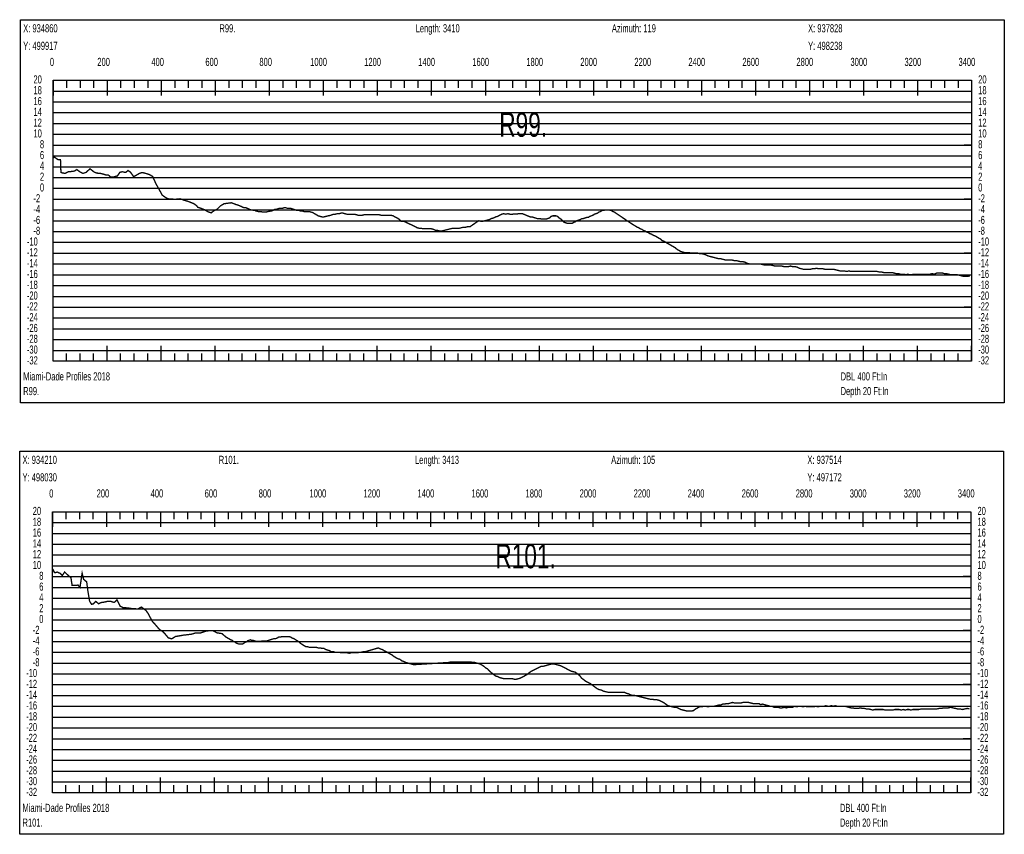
# Model space of a CAD drawing. Header units: inches. Extents: x 471865 to 538526, y 1054316 to 1102451.
# Tile 88 of 131: x 521119 to 524763, y 1056486 to 1059501. Entities that reach past the tile are written whole.
import ezdxf

# ---------------------------------------------------------------- set-up
doc = ezdxf.new("R2010")
doc.units = ezdxf.units.IN
doc.header["$MEASUREMENT"] = 0
for name, color, linetype in [('LABELS', 7, 'Continuous'), ('X_Gr1', 7, 'Continuous'), ('XSECTION', 7, 'Continuous')]:
    doc.layers.add(name, color=color, linetype=linetype)
doc.styles.get("Standard").update_dxf_attribs({"font": 'arial.ttf'})

msp = doc.modelspace()

# ---------------------------------------------------------------- linework, layer by layer
at = {"layer": 'X_Gr1', "color": 6, "linetype": 'Continuous', "lineweight": 18, "true_color": 0xff00ff, "transparency": 33554687, "const_width": 5}
for points in [[(521243, 1058988.9), (521243, 1058988.9), (521243.7, 1058990.7), (521248.3, 1058991.6), (521260.6, 1058982.7), (521269.5, 1058982.4), (521271.2, 1058935.5), (521278.3, 1058933.3), (521287.3, 1058932.4), (521299.3, 1058938.5), (521310.6, 1058939.2), (521321.1, 1058940.8), (521330.2, 1058946.2), (521341.5, 1058937.9), (521352.9, 1058932.1), (521364.1, 1058935.9), (521378.9, 1058949.1), (521394.3, 1058937.1), (521403.8, 1058933.1), (521415.7, 1058932.6), (521427.9, 1058929.5), (521436.8, 1058926.7), (521446.9, 1058925.8), (521456.1, 1058918.3), (521466.1, 1058918.6), (521472.8, 1058921), (521480.2, 1058922.5), (521489.2, 1058936.1), (521498.3, 1058938.2), (521510.6, 1058935.5), (521519.4, 1058942.8), (521527.9, 1058937.4), (521540.2, 1058920.5), (521549.7, 1058925.1), (521562.5, 1058932.5), (521572.1, 1058935.3), (521583.7, 1058932.5), (521599, 1058927.7), (521610.7, 1058920.6), (521624.1, 1058891.4), (521634.4, 1058873.4), (521645.9, 1058852), (521659.9, 1058841.8), (521670.7, 1058837.3), (521682.6, 1058836.9), (521694.1, 1058836.3), (521712.4, 1058838.1), (521727.8, 1058832.6), (521740.2, 1058829.1), (521750.9, 1058825), (521763.1, 1058820.1), (521773, 1058812.8), (521777.9, 1058806.7), (521791.9, 1058802), (521804.5, 1058796.8), (521815.4, 1058789.9), (521827.6, 1058786.1), (521836.3, 1058793.2), (521849.1, 1058799.3), (521862, 1058812.1), (521875, 1058819.8), (521884.2, 1058821), (521901.7, 1058823.4), (521912.3, 1058819.6), (521918.8, 1058817), (521926.1, 1058815), (521931, 1058813), (521935.9, 1058811), (521940.7, 1058809), (521943.2, 1058807), (521950.4, 1058805), (521955.5, 1058805), (521960.7, 1058803), (521965.8, 1058801), (521968.4, 1058799), (521975.6, 1058797), (521978, 1058797), (521985.4, 1058795), (521990.4, 1058795), (521993, 1058793), (522000.8, 1058791), (522003.4, 1058791), (522011.4, 1058791), (522016.7, 1058789), (522019.3, 1058789), (522027.4, 1058789), (522030.2, 1058789), (522038.6, 1058791), (522050.3, 1058793), (522056.2, 1058795), (522062.3, 1058799), (522068.2, 1058799), (522073.9, 1058801), (522079.6, 1058803), (522085.3, 1058803), (522091.1, 1058803), (522097.2, 1058805), (522103.2, 1058805), (522109.2, 1058803), (522115.1, 1058803), (522121.2, 1058803), (522127.3, 1058801), (522133.3, 1058799), (522139.4, 1058797), (522145.5, 1058795), (522151.7, 1058795), (522157.9, 1058793), (522164.2, 1058793), (522170.6, 1058791), (522177.1, 1058791), (522183.7, 1058791), (522190.4, 1058791), (522196.9, 1058789), (522203.5, 1058787), (522210.2, 1058783), (522216.9, 1058779), (522223.8, 1058775), (522230.7, 1058773), (522237.8, 1058771), (522244.8, 1058771), (522251.9, 1058773), (522269.7, 1058777), (522280, 1058781), (522286.9, 1058781), (522293.9, 1058783), (522301, 1058783), (522308.1, 1058785), (522315.2, 1058785), (522322.3, 1058783), (522329.7, 1058781), (522336.9, 1058781), (522344.1, 1058781), (522351.3, 1058781), (522358.2, 1058781), (522365.2, 1058779), (522372.1, 1058777), (522379.1, 1058777), (522386.2, 1058777), (522393.3, 1058779), (522400.6, 1058779), (522407.9, 1058779), (522415, 1058779), (522421.9, 1058779), (522428.7, 1058779), (522435.8, 1058779), (522442.7, 1058779), (522449.7, 1058779), (522456.8, 1058777), (522464, 1058777), (522471.4, 1058777), (522478.8, 1058777), (522486.2, 1058777), (522493.5, 1058777), (522500.8, 1058775), (522506.7, 1058771.8), (522512.6, 1058768.6), (522518.5, 1058765.4), (522522.9, 1058763), (522530.2, 1058755), (522537.6, 1058755), (522545.1, 1058753), (522552.5, 1058749), (522558.4, 1058746.4), (522564.3, 1058743.7), (522570.2, 1058741), (522574.5, 1058739), (522582.1, 1058735), (522589.7, 1058731), (522597.3, 1058729), (522604.7, 1058729), (522612.2, 1058727), (522619.8, 1058727), (522627.2, 1058727), (522634.7, 1058727), (522642.4, 1058727), (522650.1, 1058725), (522658, 1058721), (522665.8, 1058721), (522673.6, 1058719), (522681.4, 1058719), (522689.3, 1058721), (522697.3, 1058723), (522705.2, 1058725), (522713.2, 1058727), (522721.2, 1058729), (522729.3, 1058729), (522737.4, 1058729), (522745.6, 1058729), (522753.8, 1058731), (522761.8, 1058733), (522769.8, 1058733), (522778, 1058735), (522785.9, 1058735), (522791.8, 1058739.1), (522797.7, 1058743.2), (522803.6, 1058747.3), (522809.5, 1058751.4), (522815.4, 1058755.5), (522817.5, 1058757), (522825.4, 1058755), (522833.2, 1058755), (522841, 1058757), (522848.9, 1058759), (522856.8, 1058761), (522864.4, 1058765), (522872.3, 1058767), (522880.1, 1058771), (522887.8, 1058773), (522893.7, 1058776.2), (522899.6, 1058779.3), (522902.9, 1058781), (522910.5, 1058783), (522918.2, 1058781), (522925.9, 1058783), (522933.6, 1058781), (522941.2, 1058781), (522947.1, 1058781.4), (522953, 1058781.8), (522958.9, 1058782.2), (522964.8, 1058782.6), (522970.7, 1058783), (522972, 1058783), (522979.6, 1058783), (522985.5, 1058780.6), (522991.3, 1058778.1), (522997.2, 1058775.7), (523003.1, 1058773.3), (523008.4, 1058771), (523015.2, 1058771), (523021.7, 1058769), (523027.9, 1058767), (523033.9, 1058765), (523039.6, 1058765), (523045.2, 1058765), (523050.6, 1058763), (523056.1, 1058763), (523061.8, 1058763), (523067.7, 1058763), (523073.7, 1058765), (523079.7, 1058767), (523085.7, 1058773), (523091.8, 1058775), (523097.9, 1058775), (523104, 1058775), (523110, 1058773), (523116, 1058767), (523122, 1058763), (523128.2, 1058757), (523134.4, 1058751), (523140.6, 1058749), (523146.8, 1058747), (523152.8, 1058747), (523158.5, 1058747), (523163.9, 1058747), (523169.6, 1058751), (523175.4, 1058753), (523181.2, 1058757), (523187.4, 1058759), (523193.5, 1058761), (523199.5, 1058765), (523205.4, 1058765), (523211.1, 1058767), (523217.2, 1058769), (523223.1, 1058769), (523228.9, 1058773), (523234.7, 1058775), (523240.2, 1058777), (523246, 1058781), (523251.7, 1058783), (523257.5, 1058785), (523263.1, 1058789), (523268.8, 1058791), (523274.7, 1058795), (523280.5, 1058795), (523286, 1058797), (523291.6, 1058797), (523297.1, 1058797), (523308.4, 1058795), (523314.1, 1058791), (523319.8, 1058789), (523325.6, 1058785), (523331.6, 1058781), (523337.6, 1058777), (523343.4, 1058773), (523349.4, 1058769), (523355.2, 1058765), (523361, 1058761), (523367, 1058757), (523372.9, 1058753), (523378.9, 1058749), (523385.2, 1058745), (523391.6, 1058741), (523398.1, 1058737), (523404.4, 1058733), (523410.3, 1058731), (523415.9, 1058727), (523421.7, 1058725), (523427.6, 1058721), (523433.4, 1058719), (523439.4, 1058715), (523445.3, 1058713), (523451.4, 1058709), (523457.6, 1058707), (523463.9, 1058703), (523470.3, 1058701), (523477, 1058697), (523483.8, 1058693), (523490.7, 1058689), (523497.2, 1058683), (523503.7, 1058681), (523510.3, 1058677), (523517.1, 1058673), (523524.1, 1058669), (523531.1, 1058665), (523538.1, 1058661), (523544.9, 1058657), (523551.9, 1058651), (523558.9, 1058647), (523565.9, 1058643), (523572.8, 1058641), (523579.7, 1058639), (523586.7, 1058639), (523593.6, 1058639), (523607.1, 1058637), (523614.2, 1058637), (523621.6, 1058637), (523628.9, 1058637), (523636.3, 1058635), (523643.7, 1058635), (523650.9, 1058633), (523658.2, 1058631), (523665.5, 1058627), (523673, 1058625), (523680.6, 1058623), (523688.2, 1058621), (523695.8, 1058619), (523703.4, 1058617), (523710.8, 1058617), (523718.2, 1058615), (523725.9, 1058613), (523733.7, 1058611), (523741.6, 1058611), (523749.4, 1058611), (523757.1, 1058611), (523765, 1058609), (523772.9, 1058609), (523780.7, 1058607), (523788.6, 1058605), (523796.6, 1058605), (523804.6, 1058603), (523812.3, 1058599), (523820, 1058597), (523827.9, 1058597), (523835.8, 1058597), (523843.7, 1058597), (523851.9, 1058597), (523860, 1058597), (523867.8, 1058595), (523875.5, 1058593), (523883.5, 1058593), (523891.5, 1058593), (523899.4, 1058593), (523907.4, 1058591), (523915.5, 1058589), (523923.8, 1058589), (523932.1, 1058589), (523940.3, 1058589), (523948.3, 1058587), (523956.2, 1058587), (523964.2, 1058587), (523972.3, 1058589), (523980.4, 1058587), (523988.3, 1058587), (523996.4, 1058585), (524004.4, 1058581), (524012.6, 1058579), (524020.9, 1058577), (524029.1, 1058577), (524037.1, 1058577), (524045.1, 1058577), (524052.9, 1058579), (524060.7, 1058579), (524068.5, 1058581), (524076.4, 1058579), (524084.4, 1058579), (524092.3, 1058579), (524100.4, 1058577), (524108.3, 1058577), (524116, 1058577), (524123.8, 1058577), (524131.9, 1058577), (524140, 1058575), (524147.9, 1058573), (524155.8, 1058571), (524163.8, 1058571), (524171.9, 1058571), (524179.9, 1058569), (524188, 1058571), (524196.3, 1058569), (524204.5, 1058569), (524212.7, 1058569), (524220.8, 1058569), (524228.9, 1058569), (524236.9, 1058569), (524244.9, 1058569), (524253, 1058569), (524261.1, 1058569), (524269, 1058569), (524277.1, 1058569), (524285.2, 1058569), (524293.4, 1058569), (524301.4, 1058567), (524309.3, 1058567), (524317, 1058565), (524324.7, 1058565), (524332.4, 1058565), (524340.1, 1058565), (524347.9, 1058565), (524355.8, 1058563), (524363.6, 1058561), (524371.3, 1058561), (524378.7, 1058559), (524385.9, 1058559), (524392.9, 1058559), (524399.6, 1058557), (524406.4, 1058559), (524413.3, 1058557), (524420.2, 1058557), (524427.2, 1058559), (524434.3, 1058559), (524441.4, 1058559), (524448.8, 1058559), (524456.5, 1058559), (524464.2, 1058559), (524472.1, 1058559), (524480, 1058559), (524488.1, 1058559), (524496.3, 1058561), (524504.3, 1058559), (524512.3, 1058563), (524520, 1058563), (524527.5, 1058563), (524535, 1058563), (524542.4, 1058561), (524550, 1058561), (524557.7, 1058559), (524565.4, 1058557), (524573.3, 1058557), (524581.2, 1058557), (524589.2, 1058557), (524597.3, 1058555), (524605, 1058553), (524612.6, 1058551), (524620.4, 1058551), (524628.5, 1058551), (524636.7, 1058553)], [(521240.7, 1057468.5), (521240.7, 1057468.5), (521241, 1057467), (521246.1, 1057456.7), (521249.1, 1057454), (521257.4, 1057456.3), (521267.7, 1057451.9), (521276.6, 1057443.9), (521285, 1057456.8), (521294.6, 1057447.2), (521308.2, 1057435.4), (521312.6, 1057407), (521335.1, 1057408), (521341.6, 1057399.4), (521349.7, 1057452), (521355.1, 1057429.4), (521361.2, 1057424.4), (521366.5, 1057420.3), (521370.3, 1057390.6), (521377.2, 1057348.8), (521384.6, 1057337.2), (521390.7, 1057338.4), (521400.2, 1057347.8), (521410.9, 1057338.9), (521419.3, 1057343.5), (521431.7, 1057345.2), (521442.9, 1057347.8), (521455.4, 1057348.1), (521468.4, 1057343.9), (521478.9, 1057353.5), (521490.2, 1057330.1), (521500, 1057325.1), (521511.4, 1057324.1), (521520.8, 1057323.4), (521532.6, 1057321.2), (521544.5, 1057320.8), (521555.1, 1057319.4), (521568.9, 1057326.8), (521585.3, 1057315), (521595, 1057301.5), (521608.5, 1057275.2), (521621.7, 1057260.7), (521635.9, 1057243.9), (521647.3, 1057236.6), (521657.6, 1057226.2), (521668.8, 1057212.9), (521681.4, 1057209.3), (521695.1, 1057217.8), (521709.6, 1057220.2), (521725.3, 1057223), (521736.6, 1057224.2), (521754.5, 1057226.4), (521770.2, 1057231.2), (521789, 1057231.4), (521807.5, 1057237.5), (521820.4, 1057239.6), (521835, 1057239.1), (521848.1, 1057231.7), (521867.8, 1057228.5), (521881.6, 1057216.1), (521891.2, 1057210.6), (521899.9, 1057205.7), (521904.8, 1057203.7), (521909.8, 1057199.7), (521915, 1057197.7), (521920.2, 1057193.7), (521925.4, 1057191.7), (521930.7, 1057189.7), (521936.1, 1057189.7), (521941.4, 1057189.7), (521946.6, 1057191.7), (521951.8, 1057195.7), (521957, 1057197.7), (521962, 1057201.7), (521967, 1057203.7), (521972.2, 1057205.7), (521977.4, 1057203.7), (521982.6, 1057203.7), (521988.1, 1057201.7), (521993.9, 1057199.7), (521999.6, 1057199.7), (522005.5, 1057199.7), (522011.3, 1057199.7), (522017.2, 1057201.7), (522023.2, 1057201.7), (522029, 1057201.7), (522034.7, 1057201.7), (522040.5, 1057203.7), (522046.5, 1057205.7), (522052.8, 1057207.7), (522058.9, 1057209.7), (522065, 1057209.7), (522071, 1057211.7), (522077.1, 1057215.7), (522083.3, 1057215.7), (522089.4, 1057217.7), (522095.7, 1057217.7), (522102.1, 1057217.7), (522108.6, 1057217.7), (522115.2, 1057217.7), (522121.6, 1057215.7), (522127.9, 1057211.7), (522134.1, 1057209.7), (522140.2, 1057205.7), (522146.6, 1057201.7), (522153, 1057197.7), (522159.4, 1057191.7), (522165.6, 1057187.7), (522172, 1057183.7), (522178.7, 1057179.7), (522185.2, 1057179.7), (522191.7, 1057177.7), (522197.8, 1057177.7), (522204, 1057177.7), (522210.3, 1057177.7), (522216.8, 1057177.7), (522223.7, 1057175.7), (522230.7, 1057175.7), (522237.8, 1057173.7), (522244.8, 1057173.7), (522251.6, 1057169.7), (522258.3, 1057167.7), (522265.1, 1057165.7), (522271.9, 1057161.7), (522279, 1057161.7), (522286.1, 1057159.7), (522293.4, 1057159.7), (522300.8, 1057159.7), (522308.2, 1057157.7), (522315.7, 1057157.7), (522323, 1057157.7), (522330.5, 1057157.7), (522338.1, 1057155.7), (522345.8, 1057157.7), (522353.6, 1057157.7), (522361.1, 1057157.7), (522368.8, 1057157.7), (522376.3, 1057159.7), (522383.6, 1057159.7), (522390.8, 1057161.7), (522397.7, 1057161.7), (522403.6, 1057163.4), (522409.4, 1057165.1), (522415.3, 1057166.8), (522421.1, 1057168.4), (522427, 1057170.1), (522432.8, 1057171.8), (522438.7, 1057173.5), (522444.6, 1057175.2), (522446.3, 1057175.7), (522453.5, 1057171.7), (522460.6, 1057169.7), (522467.7, 1057165.7), (522474.9, 1057161.7), (522482.2, 1057157.7), (522489.4, 1057153.7), (522496.9, 1057149.7), (522504.2, 1057143.7), (522511.2, 1057139.7), (522518.3, 1057135.7), (522525.5, 1057133.7), (522533.1, 1057127.7), (522540.3, 1057125.7), (522547.7, 1057121.7), (522555.1, 1057119.7), (522562.4, 1057117.7), (522569.7, 1057115.7), (522576.9, 1057113.7), (522706.9, 1057121.7), (522713.8, 1057123.7), (522720.9, 1057123.7), (522728.2, 1057123.7), (522735.5, 1057123.7), (522743.1, 1057123.7), (522750.5, 1057123.7), (522758.1, 1057123.7), (522765.7, 1057123.7), (522773.1, 1057123.7), (522780.8, 1057123.7), (522788, 1057123.7), (522795.3, 1057121.7), (522802.8, 1057121.7), (522810.3, 1057119.7), (522817.3, 1057117.7), (522823.8, 1057115.7), (522830.3, 1057111.7), (522836.8, 1057107.7), (522843.5, 1057101.7), (522850.7, 1057097.7), (522857.7, 1057089.7), (522865, 1057083.7), (522872.5, 1057077.7), (522880.1, 1057071.7), (522887.8, 1057069.7), (522895.6, 1057065.7), (522903.3, 1057063.7), (522911.1, 1057061.7), (522919, 1057061.7), (522926.9, 1057061.7), (522934.5, 1057061.7), (522942.1, 1057061.7), (522949.5, 1057059.7), (522956.9, 1057059.7), (522964.4, 1057061.7), (522971.9, 1057063.7), (522979.3, 1057067.7), (522986.8, 1057071.7), (522994.4, 1057075.7), (523002.2, 1057081.7), (523010, 1057087.7), (523017.8, 1057091.7), (523025.7, 1057095.7), (523033.6, 1057099.7), (523041.6, 1057103.7), (523049.4, 1057107.7), (523057, 1057107.7), (523064.3, 1057109.7), (523071.3, 1057111.7), (523085.2, 1057115.7), (523092.2, 1057115.7), (523099.2, 1057115.7), (523106.2, 1057113.7), (523113.7, 1057111.7), (523121.3, 1057109.7), (523128.8, 1057105.7), (523136.6, 1057101.7), (523144.3, 1057097.7), (523152.2, 1057093.7), (523159.9, 1057089.7), (523167.7, 1057087.7), (523175.6, 1057085.7), (523183.2, 1057079.7), (523191, 1057073.7), (523198.9, 1057063.7), (523206.7, 1057057.7), (523214.6, 1057051.7), (523222.6, 1057047.7), (523230.8, 1057043.7), (523238.9, 1057037.7), (523247, 1057031.7), (523254.9, 1057025.7), (523262.8, 1057021.7), (523271.1, 1057019.7), (523279.3, 1057015.7), (523287.5, 1057013.7), (523295.5, 1057011.7), (523303.2, 1057011.7), (523310.9, 1057011.7), (523318.6, 1057011.7), (523326.2, 1057011.7), (523333.8, 1057011.7), (523341.3, 1057011.7), (523349.1, 1057011.7), (523356.8, 1057011.7), (523364.4, 1057007.7), (523372.2, 1057005.7), (523379.9, 1057001.7), (523387.7, 1056999.7), (523395.6, 1056999.7), (523403.6, 1056997.7), (523411.8, 1056995.7), (523420, 1056993.7), (523428.3, 1056991.7), (523436.5, 1056989.7), (523444.5, 1056987.7), (523452.6, 1056985.7), (523460.8, 1056985.7), (523469.1, 1056983.7), (523477.3, 1056983.7), (523485.5, 1056981.7), (523493.7, 1056977.7), (523501.7, 1056973.7), (523510.1, 1056967.7), (523518.3, 1056961.7), (523526.5, 1056959.7), (523534.5, 1056957.7), (523542.2, 1056955.7), (523550, 1056955.7), (523558, 1056951.7), (523565.9, 1056947.7), (523573.8, 1056945.7), (523581.7, 1056943.7), (523589.7, 1056941.7), (523597.6, 1056941.7), (523605.5, 1056941.7), (523613.1, 1056943.7), (523620.4, 1056949.7), (523628, 1056953.7), (523635.5, 1056957.7), (523643.2, 1056957.7), (523650.9, 1056959.7), (523658.6, 1056959.7), (523666.4, 1056957.7), (523674.2, 1056959.7), (523681.8, 1056959.7), (523689.4, 1056959.7), (523697.2, 1056961.7), (523705.2, 1056963.7), (523712.9, 1056963.7), (523720.6, 1056967.7), (523728.1, 1056967.7), (523735.4, 1056969.7), (523742.8, 1056969.7), (523750.2, 1056971.7), (523757.7, 1056973.7), (523765.2, 1056971.7), (523772.9, 1056971.7), (523780.7, 1056971.7), (523788.2, 1056971.7), (523795.4, 1056973.7), (523802.7, 1056973.7), (523810, 1056973.7), (523817.5, 1056973.7), (523825.3, 1056971.7), (523832.8, 1056969.7), (523840.3, 1056969.7), (523847.6, 1056969.7), (523854.8, 1056969.7), (523861.8, 1056965.7), (523868.6, 1056967.7), (523875.5, 1056965.7), (523882.5, 1056963.7), (523889.7, 1056961.7), (523897, 1056959.7), (523904, 1056959.7), (523911.1, 1056955.7), (523918.4, 1056955.7), (523925.8, 1056955.7), (523933.1, 1056953.7), (523940.8, 1056953.7), (523948.6, 1056955.7), (523956.4, 1056953.7), (523964, 1056955.7), (523971.7, 1056955.7), (523979.4, 1056955.7), (523987, 1056959.7), (523994.7, 1056957.7), (524002.5, 1056959.7), (524010.4, 1056959.7), (524018.4, 1056957.7), (524026.5, 1056959.7), (524034.3, 1056957.7), (524042, 1056957.7), (524050, 1056957.7), (524057.9, 1056957.7), (524065.9, 1056959.7), (524073.8, 1056957.7), (524081.7, 1056959.7), (524089.3, 1056959.7), (524096.2, 1056959.7), (524102.9, 1056961.7), (524109.7, 1056959.7), (524116.4, 1056959.7), (524123.3, 1056961.7), (524130.3, 1056959.7), (524137.4, 1056961.7), (524144.7, 1056959.7), (524151.9, 1056959.7), (524158.9, 1056959.7), (524166, 1056959.7), (524173.4, 1056959.7), (524180.9, 1056957.7), (524188.5, 1056955.7), (524195.6, 1056953.7), (524202.4, 1056953.7), (524209.2, 1056951.7), (524216.1, 1056951.7), (524223.2, 1056951.7), (524230.4, 1056953.7), (524237.7, 1056951.7), (524245.2, 1056951.7), (524253, 1056949.7), (524261, 1056949.7), (524268.9, 1056947.7), (524276.6, 1056945.7), (524284.2, 1056947.7), (524291.8, 1056947.7), (524299.4, 1056947.7), (524307, 1056947.7), (524314.5, 1056947.7), (524321.9, 1056945.7), (524329.3, 1056945.7), (524336.7, 1056945.7), (524344, 1056945.7), (524351.2, 1056945.7), (524358.7, 1056947.7), (524366.4, 1056947.7), (524374.3, 1056947.7), (524382, 1056945.7), (524389.5, 1056947.7), (524396.9, 1056945.7), (524403.9, 1056947.7), (524410.8, 1056947.7), (524417.8, 1056945.7), (524425.1, 1056947.7), (524432.6, 1056947.7), (524440.3, 1056947.7), (524447.9, 1056947.7), (524455.7, 1056949.7), (524463.8, 1056949.7), (524472, 1056949.7), (524480.3, 1056949.7), (524488.8, 1056949.7), (524497.3, 1056949.7), (524505.6, 1056949.7), (524513.8, 1056949.7), (524522.1, 1056951.7), (524530.7, 1056951.7), (524539.2, 1056953.7), (524547.7, 1056953.7), (524556.2, 1056953.7), (524564.9, 1056955.7), (524573.5, 1056953.7), (524582.2, 1056951.7), (524591, 1056949.7), (524599.5, 1056949.7), (524608.4, 1056947.7), (524617.2, 1056949.7), (524625.9, 1056951.7), (524634.7, 1056949.7)]]:
    msp.add_lwpolyline(points, dxfattribs=at)
at = {"layer": 'XSECTION', "color": 18, "linetype": 'Continuous', "true_color": 0x000000}
for points in [[(521121.1, 1059501), (524763.5, 1059501), (524763.5, 1058083), (521121.1, 1058083), (521121.1, 1059501)], [(521242.3, 1059277), (524642.3, 1059277), (524642.3, 1058237), (521242.3, 1058237), (521242.3, 1059277)], [(521242.3, 1059277), (521242.3, 1059220.6)], [(521242.3, 1059277), (521242.3, 1059220.6)], [(521242.3, 1059277), (521242.3, 1059249)], [(521242.3, 1059277), (521242.3, 1059249)], [(521292.3, 1059277), (521292.3, 1059249)], [(521342.3, 1059277), (521342.3, 1059249)], [(521392.3, 1059277), (521392.3, 1059249)], [(521442.3, 1059277), (521442.3, 1059220.6)], [(521442.3, 1059277), (521442.3, 1059249)], [(521492.3, 1059277), (521492.3, 1059249)], [(521542.3, 1059277), (521542.3, 1059249)], [(521592.3, 1059277), (521592.3, 1059249)], [(521642.3, 1059277), (521642.3, 1059220.6)], [(521642.3, 1059277), (521642.3, 1059249)], [(521692.3, 1059277), (521692.3, 1059249)], [(521742.3, 1059277), (521742.3, 1059249)], [(521792.3, 1059277), (521792.3, 1059249)], [(521842.3, 1059277), (521842.3, 1059220.6)], [(521842.3, 1059277), (521842.3, 1059249)], [(521892.3, 1059277), (521892.3, 1059249)], [(521942.3, 1059277), (521942.3, 1059249)], [(521992.3, 1059277), (521992.3, 1059249)], [(522042.3, 1059277), (522042.3, 1059220.6)], [(522042.3, 1059277), (522042.3, 1059249)], [(522092.3, 1059277), (522092.3, 1059249)], [(522142.3, 1059277), (522142.3, 1059249)], [(522192.3, 1059277), (522192.3, 1059249)], [(522242.3, 1059277), (522242.3, 1059220.6)], [(522242.3, 1059277), (522242.3, 1059249)], [(522292.3, 1059277), (522292.3, 1059249)], [(522342.3, 1059277), (522342.3, 1059249)], [(522392.3, 1059277), (522392.3, 1059249)], [(522442.3, 1059277), (522442.3, 1059220.6)], [(522442.3, 1059277), (522442.3, 1059249)], [(522492.3, 1059277), (522492.3, 1059249)], [(522542.3, 1059277), (522542.3, 1059249)], [(522592.3, 1059277), (522592.3, 1059249)], [(522642.3, 1059277), (522642.3, 1059220.6)], [(522642.3, 1059277), (522642.3, 1059249)], [(522692.3, 1059277), (522692.3, 1059249)], [(522742.3, 1059277), (522742.3, 1059249)], [(522792.3, 1059277), (522792.3, 1059249)], [(522842.3, 1059277), (522842.3, 1059220.6)], [(522842.3, 1059277), (522842.3, 1059249)], [(522892.3, 1059277), (522892.3, 1059249)], [(522942.3, 1059277), (522942.3, 1059249)], [(522992.3, 1059277), (522992.3, 1059249)], [(523042.3, 1059277), (523042.3, 1059220.6)], [(523042.3, 1059277), (523042.3, 1059249)], [(523092.3, 1059277), (523092.3, 1059249)], [(523142.3, 1059277), (523142.3, 1059249)], [(523192.3, 1059277), (523192.3, 1059249)], [(523242.3, 1059277), (523242.3, 1059220.6)], [(523242.3, 1059277), (523242.3, 1059249)], [(523292.3, 1059277), (523292.3, 1059249)], [(523342.3, 1059277), (523342.3, 1059249)], [(523392.3, 1059277), (523392.3, 1059249)], [(523442.3, 1059277), (523442.3, 1059220.6)], [(523442.3, 1059277), (523442.3, 1059249)], [(523492.3, 1059277), (523492.3, 1059249)], [(523542.3, 1059277), (523542.3, 1059249)], [(523592.3, 1059277), (523592.3, 1059249)], [(523642.3, 1059277), (523642.3, 1059220.6)], [(523642.3, 1059277), (523642.3, 1059249)], [(523692.3, 1059277), (523692.3, 1059249)], [(523742.3, 1059277), (523742.3, 1059249)], [(523792.3, 1059277), (523792.3, 1059249)], [(523842.3, 1059277), (523842.3, 1059220.6)], [(523842.3, 1059277), (523842.3, 1059249)], [(523892.3, 1059277), (523892.3, 1059249)], [(523942.3, 1059277), (523942.3, 1059249)], [(523992.3, 1059277), (523992.3, 1059249)], [(524042.3, 1059277), (524042.3, 1059220.6)], [(524042.3, 1059277), (524042.3, 1059249)], [(524092.3, 1059277), (524092.3, 1059249)], [(524142.3, 1059277), (524142.3, 1059249)], [(524192.3, 1059277), (524192.3, 1059249)], [(524242.3, 1059277), (524242.3, 1059220.6)], [(524242.3, 1059277), (524242.3, 1059249)], [(524292.3, 1059277), (524292.3, 1059249)], [(524342.3, 1059277), (524342.3, 1059249)], [(524392.3, 1059277), (524392.3, 1059249)], [(524442.3, 1059277), (524442.3, 1059220.6)], [(524442.3, 1059277), (524442.3, 1059249)], [(524492.3, 1059277), (524492.3, 1059249)], [(524542.3, 1059277), (524542.3, 1059249)], [(524592.3, 1059277), (524592.3, 1059249)], [(524642.3, 1059277), (524642.3, 1059220.6)], [(524642.3, 1059277), (524642.3, 1059249)], [(521242.3, 1059037), (521270.3, 1059037)], [(524642.3, 1059037), (524614.3, 1059037)], [(521242.3, 1058837), (521270.3, 1058837)], [(524642.3, 1058837), (524614.3, 1058837)], [(521242.3, 1058637), (521270.3, 1058637)], [(524642.3, 1058637), (524614.3, 1058637)], [(521242.3, 1058437), (521270.3, 1058437)], [(524642.3, 1058437), (524614.3, 1058437)], [(521242.3, 1058237), (521242.3, 1058293.4)], [(521242.3, 1058237), (521242.3, 1058293.4)], [(521442.3, 1058237), (521442.3, 1058293.4)], [(521642.3, 1058237), (521642.3, 1058293.4)], [(521842.3, 1058237), (521842.3, 1058293.4)], [(522042.3, 1058237), (522042.3, 1058293.4)], [(522242.3, 1058237), (522242.3, 1058293.4)], [(522442.3, 1058237), (522442.3, 1058293.4)], [(522642.3, 1058237), (522642.3, 1058293.4)], [(522842.3, 1058237), (522842.3, 1058293.4)], [(523042.3, 1058237), (523042.3, 1058293.4)], [(523242.3, 1058237), (523242.3, 1058293.4)], [(523442.3, 1058237), (523442.3, 1058293.4)], [(523642.3, 1058237), (523642.3, 1058293.4)], [(523842.3, 1058237), (523842.3, 1058293.4)], [(524042.3, 1058237), (524042.3, 1058293.4)], [(524242.3, 1058237), (524242.3, 1058293.4)], [(524442.3, 1058237), (524442.3, 1058293.4)], [(524642.3, 1058237), (524642.3, 1058293.4)], [(521242.3, 1058237), (521242.3, 1058265)], [(521242.3, 1058237), (521242.3, 1058265)], [(521292.3, 1058237), (521292.3, 1058265)], [(521342.3, 1058237), (521342.3, 1058265)], [(521392.3, 1058237), (521392.3, 1058265)], [(521442.3, 1058237), (521442.3, 1058265)], [(521492.3, 1058237), (521492.3, 1058265)], [(521542.3, 1058237), (521542.3, 1058265)], [(521592.3, 1058237), (521592.3, 1058265)], [(521642.3, 1058237), (521642.3, 1058265)], [(521692.3, 1058237), (521692.3, 1058265)], [(521742.3, 1058237), (521742.3, 1058265)], [(521792.3, 1058237), (521792.3, 1058265)], [(521842.3, 1058237), (521842.3, 1058265)], [(521892.3, 1058237), (521892.3, 1058265)], [(521942.3, 1058237), (521942.3, 1058265)], [(521992.3, 1058237), (521992.3, 1058265)], [(522042.3, 1058237), (522042.3, 1058265)], [(522092.3, 1058237), (522092.3, 1058265)], [(522142.3, 1058237), (522142.3, 1058265)], [(522192.3, 1058237), (522192.3, 1058265)], [(522242.3, 1058237), (522242.3, 1058265)], [(522292.3, 1058237), (522292.3, 1058265)], [(522342.3, 1058237), (522342.3, 1058265)], [(522392.3, 1058237), (522392.3, 1058265)], [(522442.3, 1058237), (522442.3, 1058265)], [(522492.3, 1058237), (522492.3, 1058265)], [(522542.3, 1058237), (522542.3, 1058265)], [(522592.3, 1058237), (522592.3, 1058265)], [(522642.3, 1058237), (522642.3, 1058265)], [(522692.3, 1058237), (522692.3, 1058265)], [(522742.3, 1058237), (522742.3, 1058265)], [(522792.3, 1058237), (522792.3, 1058265)], [(522842.3, 1058237), (522842.3, 1058265)], [(522892.3, 1058237), (522892.3, 1058265)], [(522942.3, 1058237), (522942.3, 1058265)], [(522992.3, 1058237), (522992.3, 1058265)], [(523042.3, 1058237), (523042.3, 1058265)], [(523092.3, 1058237), (523092.3, 1058265)], [(523142.3, 1058237), (523142.3, 1058265)], [(523192.3, 1058237), (523192.3, 1058265)], [(523242.3, 1058237), (523242.3, 1058265)], [(523292.3, 1058237), (523292.3, 1058265)], [(523342.3, 1058237), (523342.3, 1058265)], [(523392.3, 1058237), (523392.3, 1058265)], [(523442.3, 1058237), (523442.3, 1058265)], [(523492.3, 1058237), (523492.3, 1058265)], [(523542.3, 1058237), (523542.3, 1058265)], [(523592.3, 1058237), (523592.3, 1058265)], [(523642.3, 1058237), (523642.3, 1058265)], [(523692.3, 1058237), (523692.3, 1058265)], [(523742.3, 1058237), (523742.3, 1058265)], [(523792.3, 1058237), (523792.3, 1058265)], [(523842.3, 1058237), (523842.3, 1058265)], [(523892.3, 1058237), (523892.3, 1058265)], [(523942.3, 1058237), (523942.3, 1058265)], [(523992.3, 1058237), (523992.3, 1058265)], [(524042.3, 1058237), (524042.3, 1058265)], [(524092.3, 1058237), (524092.3, 1058265)], [(524142.3, 1058237), (524142.3, 1058265)], [(524192.3, 1058237), (524192.3, 1058265)], [(524242.3, 1058237), (524242.3, 1058265)], [(524292.3, 1058237), (524292.3, 1058265)], [(524342.3, 1058237), (524342.3, 1058265)], [(524392.3, 1058237), (524392.3, 1058265)], [(524442.3, 1058237), (524442.3, 1058265)], [(524492.3, 1058237), (524492.3, 1058265)], [(524542.3, 1058237), (524542.3, 1058265)], [(524592.3, 1058237), (524592.3, 1058265)], [(524642.3, 1058237), (524642.3, 1058265)], [(521118.5, 1057903.7), (524760.9, 1057903.7), (524760.9, 1056485.7), (521118.5, 1056485.7), (521118.5, 1057903.7)], [(521239.7, 1057679.7), (524639.7, 1057679.7), (524639.7, 1056639.7), (521239.7, 1056639.7), (521239.7, 1057679.7)], [(521239.7, 1057679.7), (521239.7, 1057623.3)], [(521239.7, 1057679.7), (521239.7, 1057623.3)], [(521239.7, 1057679.7), (521239.7, 1057651.7)], [(521239.7, 1057679.7), (521239.7, 1057651.7)], [(521289.7, 1057679.7), (521289.7, 1057651.7)], [(521339.7, 1057679.7), (521339.7, 1057651.7)], [(521389.7, 1057679.7), (521389.7, 1057651.7)], [(521439.7, 1057679.7), (521439.7, 1057623.3)], [(521439.7, 1057679.7), (521439.7, 1057651.7)], [(521489.7, 1057679.7), (521489.7, 1057651.7)], [(521539.7, 1057679.7), (521539.7, 1057651.7)], [(521589.7, 1057679.7), (521589.7, 1057651.7)], [(521639.7, 1057679.7), (521639.7, 1057623.3)], [(521639.7, 1057679.7), (521639.7, 1057651.7)], [(521689.7, 1057679.7), (521689.7, 1057651.7)], [(521739.7, 1057679.7), (521739.7, 1057651.7)], [(521789.7, 1057679.7), (521789.7, 1057651.7)], [(521839.7, 1057679.7), (521839.7, 1057623.3)], [(521839.7, 1057679.7), (521839.7, 1057651.7)], [(521889.7, 1057679.7), (521889.7, 1057651.7)], [(521939.7, 1057679.7), (521939.7, 1057651.7)], [(521989.7, 1057679.7), (521989.7, 1057651.7)], [(522039.7, 1057679.7), (522039.7, 1057623.3)], [(522039.7, 1057679.7), (522039.7, 1057651.7)], [(522089.7, 1057679.7), (522089.7, 1057651.7)], [(522139.7, 1057679.7), (522139.7, 1057651.7)], [(522189.7, 1057679.7), (522189.7, 1057651.7)], [(522239.7, 1057679.7), (522239.7, 1057623.3)], [(522239.7, 1057679.7), (522239.7, 1057651.7)], [(522289.7, 1057679.7), (522289.7, 1057651.7)], [(522339.7, 1057679.7), (522339.7, 1057651.7)], [(522389.7, 1057679.7), (522389.7, 1057651.7)], [(522439.7, 1057679.7), (522439.7, 1057623.3)], [(522439.7, 1057679.7), (522439.7, 1057651.7)], [(522489.7, 1057679.7), (522489.7, 1057651.7)], [(522539.7, 1057679.7), (522539.7, 1057651.7)], [(522589.7, 1057679.7), (522589.7, 1057651.7)], [(522639.7, 1057679.7), (522639.7, 1057623.3)], [(522639.7, 1057679.7), (522639.7, 1057651.7)], [(522689.7, 1057679.7), (522689.7, 1057651.7)], [(522739.7, 1057679.7), (522739.7, 1057651.7)], [(522789.7, 1057679.7), (522789.7, 1057651.7)], [(522839.7, 1057679.7), (522839.7, 1057623.3)], [(522839.7, 1057679.7), (522839.7, 1057651.7)], [(522889.7, 1057679.7), (522889.7, 1057651.7)], [(522939.7, 1057679.7), (522939.7, 1057651.7)], [(522989.7, 1057679.7), (522989.7, 1057651.7)], [(523039.7, 1057679.7), (523039.7, 1057623.3)], [(523039.7, 1057679.7), (523039.7, 1057651.7)], [(523089.7, 1057679.7), (523089.7, 1057651.7)], [(523139.7, 1057679.7), (523139.7, 1057651.7)], [(523189.7, 1057679.7), (523189.7, 1057651.7)], [(523239.7, 1057679.7), (523239.7, 1057623.3)], [(523239.7, 1057679.7), (523239.7, 1057651.7)], [(523289.7, 1057679.7), (523289.7, 1057651.7)], [(523339.7, 1057679.7), (523339.7, 1057651.7)], [(523389.7, 1057679.7), (523389.7, 1057651.7)], [(523439.7, 1057679.7), (523439.7, 1057623.3)], [(523439.7, 1057679.7), (523439.7, 1057651.7)], [(523489.7, 1057679.7), (523489.7, 1057651.7)], [(523539.7, 1057679.7), (523539.7, 1057651.7)], [(523589.7, 1057679.7), (523589.7, 1057651.7)], [(523639.7, 1057679.7), (523639.7, 1057623.3)], [(523639.7, 1057679.7), (523639.7, 1057651.7)], [(523689.7, 1057679.7), (523689.7, 1057651.7)], [(523739.7, 1057679.7), (523739.7, 1057651.7)], [(523789.7, 1057679.7), (523789.7, 1057651.7)], [(523839.7, 1057679.7), (523839.7, 1057623.3)], [(523839.7, 1057679.7), (523839.7, 1057651.7)], [(523889.7, 1057679.7), (523889.7, 1057651.7)], [(523939.7, 1057679.7), (523939.7, 1057651.7)], [(523989.7, 1057679.7), (523989.7, 1057651.7)], [(524039.7, 1057679.7), (524039.7, 1057623.3)], [(524039.7, 1057679.7), (524039.7, 1057651.7)], [(524089.7, 1057679.7), (524089.7, 1057651.7)], [(524139.7, 1057679.7), (524139.7, 1057651.7)], [(524189.7, 1057679.7), (524189.7, 1057651.7)], [(524239.7, 1057679.7), (524239.7, 1057623.3)], [(524239.7, 1057679.7), (524239.7, 1057651.7)], [(524289.7, 1057679.7), (524289.7, 1057651.7)], [(524339.7, 1057679.7), (524339.7, 1057651.7)], [(524389.7, 1057679.7), (524389.7, 1057651.7)], [(524439.7, 1057679.7), (524439.7, 1057623.3)], [(524439.7, 1057679.7), (524439.7, 1057651.7)], [(524489.7, 1057679.7), (524489.7, 1057651.7)], [(524539.7, 1057679.7), (524539.7, 1057651.7)], [(524589.7, 1057679.7), (524589.7, 1057651.7)], [(524639.7, 1057679.7), (524639.7, 1057623.3)], [(524639.7, 1057679.7), (524639.7, 1057651.7)], [(521239.7, 1057439.7), (521267.7, 1057439.7)], [(524639.7, 1057439.7), (524611.7, 1057439.7)], [(521239.7, 1057239.7), (521267.7, 1057239.7)], [(524639.7, 1057239.7), (524611.7, 1057239.7)], [(521239.7, 1057039.7), (521267.7, 1057039.7)], [(524639.7, 1057039.7), (524611.7, 1057039.7)], [(521239.7, 1056839.7), (521267.7, 1056839.7)], [(524639.7, 1056839.7), (524611.7, 1056839.7)], [(521239.7, 1056639.7), (521239.7, 1056696.1)], [(521239.7, 1056639.7), (521239.7, 1056696.1)], [(521239.7, 1056639.7), (521239.7, 1056667.7)], [(521239.7, 1056639.7), (521239.7, 1056667.7)], [(521289.7, 1056639.7), (521289.7, 1056667.7)], [(521339.7, 1056639.7), (521339.7, 1056667.7)], [(521389.7, 1056639.7), (521389.7, 1056667.7)], [(521439.7, 1056639.7), (521439.7, 1056696.1)], [(521439.7, 1056639.7), (521439.7, 1056667.7)], [(521489.7, 1056639.7), (521489.7, 1056667.7)], [(521539.7, 1056639.7), (521539.7, 1056667.7)], [(521589.7, 1056639.7), (521589.7, 1056667.7)], [(521639.7, 1056639.7), (521639.7, 1056696.1)], [(521639.7, 1056639.7), (521639.7, 1056667.7)], [(521689.7, 1056639.7), (521689.7, 1056667.7)], [(521739.7, 1056639.7), (521739.7, 1056667.7)], [(521789.7, 1056639.7), (521789.7, 1056667.7)], [(521839.7, 1056639.7), (521839.7, 1056696.1)], [(521839.7, 1056639.7), (521839.7, 1056667.7)], [(521889.7, 1056639.7), (521889.7, 1056667.7)], [(521939.7, 1056639.7), (521939.7, 1056667.7)], [(521989.7, 1056639.7), (521989.7, 1056667.7)], [(522039.7, 1056639.7), (522039.7, 1056696.1)], [(522039.7, 1056639.7), (522039.7, 1056667.7)], [(522089.7, 1056639.7), (522089.7, 1056667.7)], [(522139.7, 1056639.7), (522139.7, 1056667.7)], [(522189.7, 1056639.7), (522189.7, 1056667.7)], [(522239.7, 1056639.7), (522239.7, 1056696.1)], [(522239.7, 1056639.7), (522239.7, 1056667.7)], [(522289.7, 1056639.7), (522289.7, 1056667.7)], [(522339.7, 1056639.7), (522339.7, 1056667.7)], [(522389.7, 1056639.7), (522389.7, 1056667.7)], [(522439.7, 1056639.7), (522439.7, 1056696.1)], [(522439.7, 1056639.7), (522439.7, 1056667.7)], [(522489.7, 1056639.7), (522489.7, 1056667.7)], [(522539.7, 1056639.7), (522539.7, 1056667.7)], [(522589.7, 1056639.7), (522589.7, 1056667.7)], [(522639.7, 1056639.7), (522639.7, 1056696.1)], [(522639.7, 1056639.7), (522639.7, 1056667.7)], [(522689.7, 1056639.7), (522689.7, 1056667.7)], [(522739.7, 1056639.7), (522739.7, 1056667.7)], [(522789.7, 1056639.7), (522789.7, 1056667.7)], [(522839.7, 1056639.7), (522839.7, 1056696.1)], [(522839.7, 1056639.7), (522839.7, 1056667.7)], [(522889.7, 1056639.7), (522889.7, 1056667.7)], [(522939.7, 1056639.7), (522939.7, 1056667.7)], [(522989.7, 1056639.7), (522989.7, 1056667.7)], [(523039.7, 1056639.7), (523039.7, 1056696.1)], [(523039.7, 1056639.7), (523039.7, 1056667.7)], [(523089.7, 1056639.7), (523089.7, 1056667.7)], [(523139.7, 1056639.7), (523139.7, 1056667.7)], [(523189.7, 1056639.7), (523189.7, 1056667.7)], [(523239.7, 1056639.7), (523239.7, 1056696.1)], [(523239.7, 1056639.7), (523239.7, 1056667.7)], [(523289.7, 1056639.7), (523289.7, 1056667.7)], [(523339.7, 1056639.7), (523339.7, 1056667.7)], [(523389.7, 1056639.7), (523389.7, 1056667.7)], [(523439.7, 1056639.7), (523439.7, 1056696.1)], [(523439.7, 1056639.7), (523439.7, 1056667.7)], [(523489.7, 1056639.7), (523489.7, 1056667.7)], [(523539.7, 1056639.7), (523539.7, 1056667.7)], [(523589.7, 1056639.7), (523589.7, 1056667.7)], [(523639.7, 1056639.7), (523639.7, 1056696.1)], [(523639.7, 1056639.7), (523639.7, 1056667.7)], [(523689.7, 1056639.7), (523689.7, 1056667.7)], [(523739.7, 1056639.7), (523739.7, 1056667.7)], [(523789.7, 1056639.7), (523789.7, 1056667.7)], [(523839.7, 1056639.7), (523839.7, 1056696.1)], [(523839.7, 1056639.7), (523839.7, 1056667.7)], [(523889.7, 1056639.7), (523889.7, 1056667.7)], [(523939.7, 1056639.7), (523939.7, 1056667.7)], [(523989.7, 1056639.7), (523989.7, 1056667.7)], [(524039.7, 1056639.7), (524039.7, 1056696.1)], [(524039.7, 1056639.7), (524039.7, 1056667.7)], [(524089.7, 1056639.7), (524089.7, 1056667.7)], [(524139.7, 1056639.7), (524139.7, 1056667.7)], [(524189.7, 1056639.7), (524189.7, 1056667.7)], [(524239.7, 1056639.7), (524239.7, 1056696.1)], [(524239.7, 1056639.7), (524239.7, 1056667.7)], [(524289.7, 1056639.7), (524289.7, 1056667.7)], [(524339.7, 1056639.7), (524339.7, 1056667.7)], [(524389.7, 1056639.7), (524389.7, 1056667.7)], [(524439.7, 1056639.7), (524439.7, 1056696.1)], [(524439.7, 1056639.7), (524439.7, 1056667.7)], [(524489.7, 1056639.7), (524489.7, 1056667.7)], [(524539.7, 1056639.7), (524539.7, 1056667.7)], [(524589.7, 1056639.7), (524589.7, 1056667.7)], [(524639.7, 1056639.7), (524639.7, 1056696.1)], [(524639.7, 1056639.7), (524639.7, 1056667.7)]]:
    msp.add_lwpolyline(points, dxfattribs=at)
at = {"layer": 'XSECTION', "color": 18, "true_color": 0x000000}
for points in [[(521242.3, 1059237), (524642.3, 1059237)], [(521242.3, 1059197), (524642.3, 1059197)], [(521242.3, 1059157), (524642.3, 1059157)], [(521242.3, 1059117), (524642.3, 1059117)], [(521242.3, 1059077), (524642.3, 1059077)], [(521242.3, 1059037), (524642.3, 1059037)], [(521242.3, 1058997), (524642.3, 1058997)], [(521242.3, 1058957), (524642.3, 1058957)], [(521242.3, 1058917), (524642.3, 1058917)], [(521242.3, 1058877), (524642.3, 1058877)], [(521242.3, 1058837), (524642.3, 1058837)], [(521242.3, 1058797), (524642.3, 1058797)], [(521242.3, 1058757), (524642.3, 1058757)], [(521242.3, 1058717), (524642.3, 1058717)], [(521242.3, 1058677), (524642.3, 1058677)], [(521242.3, 1058637), (524642.3, 1058637)], [(521242.3, 1058597), (524642.3, 1058597)], [(521242.3, 1058557), (524642.3, 1058557)], [(521242.3, 1058517), (524642.3, 1058517)], [(521242.3, 1058477), (524642.3, 1058477)], [(521242.3, 1058437), (524642.3, 1058437)], [(521242.3, 1058397), (524642.3, 1058397)], [(521242.3, 1058357), (524642.3, 1058357)], [(521242.3, 1058317), (524642.3, 1058317)], [(521242.3, 1058277), (524642.3, 1058277)], [(521239.7, 1057639.7), (524639.7, 1057639.7)], [(521239.7, 1057599.7), (524639.7, 1057599.7)], [(521239.7, 1057559.7), (524639.7, 1057559.7)], [(521239.7, 1057519.7), (524639.7, 1057519.7)], [(521239.7, 1057479.7), (524639.7, 1057479.7)], [(521239.7, 1057439.7), (524639.7, 1057439.7)], [(521239.7, 1057399.7), (524639.7, 1057399.7)], [(521239.7, 1057359.7), (524639.7, 1057359.7)], [(521239.7, 1057319.7), (524639.7, 1057319.7)], [(521239.7, 1057279.7), (524639.7, 1057279.7)], [(521239.7, 1057239.7), (524639.7, 1057239.7)], [(521239.7, 1057199.7), (524639.7, 1057199.7)], [(521239.7, 1057159.7), (524639.7, 1057159.7)], [(521239.7, 1057119.7), (524639.7, 1057119.7)], [(521239.7, 1057079.7), (524639.7, 1057079.7)], [(521239.7, 1057039.7), (524639.7, 1057039.7)], [(521239.7, 1056999.7), (524639.7, 1056999.7)], [(521239.7, 1056959.7), (524639.7, 1056959.7)], [(521239.7, 1056919.7), (524639.7, 1056919.7)], [(521239.7, 1056879.7), (524639.7, 1056879.7)], [(521239.7, 1056839.7), (524639.7, 1056839.7)], [(521239.7, 1056799.7), (524639.7, 1056799.7)], [(521239.7, 1056759.7), (524639.7, 1056759.7)], [(521239.7, 1056719.7), (524639.7, 1056719.7)], [(521239.7, 1056679.7), (524639.7, 1056679.7)]]:
    msp.add_lwpolyline(points, dxfattribs=at)

# ---------------------------------------------------------------- texts
at = {"layer": 'LABELS', "color": 18, "true_color": 0x000000, "width": 0.666667}
for s, height, p in [('X: 934860', 30, (521131.5, 1059454.2)), ('R99.', 30, (521857.9, 1059454.2)), ('Length: 3410', 30, (522584.3, 1059454.2)), ('Azimuth: 119', 30, (523310.7, 1059454.2)), ('X: 937828', 30, (524037.1, 1059454.2)), ('Y: 499917', 30, (521131.5, 1059389.4)), ('Y: 498238', 30, (524037.1, 1059389.4)), ('0', 30, (521230.3, 1059329.8)), ('0', 30, (521230.3, 1059329.8)), ('200', 30, (521405.9, 1059329.8)), ('400', 30, (521605.9, 1059329.8)), ('600', 30, (521805.9, 1059329.8)), ('800', 30, (522005.9, 1059329.8)), ('1000', 30, (522193.9, 1059329.8)), ('1200', 30, (522393.9, 1059329.8)), ('1400', 30, (522593.9, 1059329.8)), ('1600', 30, (522793.9, 1059329.8)), ('1800', 30, (522993.9, 1059329.8)), ('2000', 30, (523193.9, 1059329.8)), ('2200', 30, (523393.9, 1059329.8)), ('2400', 30, (523593.9, 1059329.8)), ('2600', 30, (523793.9, 1059329.8)), ('2800', 30, (523993.9, 1059329.8)), ('3000', 30, (524193.9, 1059329.8)), ('3200', 30, (524393.9, 1059329.8)), ('3400', 30, (524593.9, 1059329.8)), ('20', 30, (521169.5, 1059265)), ('20', 30, (524666.7, 1059265)), ('18', 30, (521169.5, 1059225)), ('18', 30, (524666.7, 1059225)), ('16', 30, (521169.5, 1059185)), ('16', 30, (524666.7, 1059185)), ('14', 30, (521169.5, 1059145)), ('R99.', 90, (522893.9, 1059067.8)), ('14', 30, (524666.7, 1059145)), ('12', 30, (521169.5, 1059105)), ('12', 30, (524666.7, 1059105)), ('10', 30, (521169.5, 1059065)), ('10', 30, (524666.7, 1059065)), ('8', 30, (521193.5, 1059025)), ('8', 30, (524666.7, 1059025)), ('6', 30, (521193.5, 1058985)), ('6', 30, (524666.7, 1058985)), ('4', 30, (521193.5, 1058945)), ('4', 30, (524666.7, 1058945)), ('2', 30, (521193.5, 1058905)), ('2', 30, (524666.7, 1058905)), ('0', 30, (521193.5, 1058865)), ('0', 30, (524666.7, 1058865)), ('-2', 30, (521169.5, 1058825)), ('-2', 30, (524666.7, 1058825)), ('-4', 30, (521169.5, 1058785)), ('-4', 30, (524666.7, 1058785)), ('-6', 30, (521169.5, 1058745)), ('-6', 30, (524666.7, 1058745)), ('-8', 30, (521169.5, 1058705)), ('-8', 30, (524666.7, 1058705)), ('-10', 30, (521145.1, 1058665)), ('-10', 30, (524666.7, 1058665)), ('-12', 30, (521145.1, 1058625)), ('-12', 30, (524666.7, 1058625)), ('-14', 30, (521145.1, 1058585)), ('-14', 30, (524666.7, 1058585)), ('-16', 30, (521145.1, 1058545)), ('-16', 30, (524666.7, 1058545)), ('-18', 30, (521145.1, 1058505)), ('-18', 30, (524666.7, 1058505)), ('-20', 30, (521145.1, 1058465)), ('-20', 30, (524666.7, 1058465)), ('-22', 30, (521145.1, 1058425)), ('-22', 30, (524666.7, 1058425)), ('-24', 30, (521145.1, 1058385)), ('-24', 30, (524666.7, 1058385)), ('-26', 30, (521145.1, 1058345)), ('-26', 30, (524666.7, 1058345)), ('-28', 30, (521145.1, 1058305)), ('-28', 30, (524666.7, 1058305)), ('-30', 30, (521145.1, 1058265)), ('-30', 30, (524666.7, 1058265)), ('-32', 30, (521145.1, 1058225)), ('-32', 30, (524666.7, 1058225)), ('Miami-Dade Profiles 2018', 30, (521131.5, 1058165.8)), ('DBL 400 Ft:In', 30, (524157.5, 1058165.8)), ('R99.', 30, (521131.5, 1058111.4)), ('Depth 20 Ft:In', 30, (524157.5, 1058111.4)), ('X: 934210', 30, (521128.9, 1057856.9)), ('R101.', 30, (521855.3, 1057856.9)), ('Length: 3413', 30, (522581.7, 1057856.9)), ('Azimuth: 105', 30, (523308.1, 1057856.9)), ('X: 937514', 30, (524034.5, 1057856.9)), ('Y: 498030', 30, (521128.9, 1057792.1)), ('Y: 497172', 30, (524034.5, 1057792.1)), ('0', 30, (521227.7, 1057732.5)), ('0', 30, (521227.7, 1057732.5)), ('200', 30, (521403.3, 1057732.5)), ('400', 30, (521603.3, 1057732.5)), ('600', 30, (521803.3, 1057732.5)), ('800', 30, (522003.3, 1057732.5)), ('1000', 30, (522191.3, 1057732.5)), ('1200', 30, (522391.3, 1057732.5)), ('1400', 30, (522591.3, 1057732.5)), ('1600', 30, (522791.3, 1057732.5)), ('1800', 30, (522991.3, 1057732.5)), ('2000', 30, (523191.3, 1057732.5)), ('2200', 30, (523391.3, 1057732.5)), ('2400', 30, (523591.3, 1057732.5)), ('2600', 30, (523791.3, 1057732.5)), ('2800', 30, (523991.3, 1057732.5)), ('3000', 30, (524191.3, 1057732.5)), ('3200', 30, (524391.3, 1057732.5)), ('3400', 30, (524591.3, 1057732.5)), ('20', 30, (521166.9, 1057667.7)), ('20', 30, (524664.1, 1057667.7)), ('18', 30, (521166.9, 1057627.7)), ('18', 30, (524664.1, 1057627.7)), ('16', 30, (521166.9, 1057587.7)), ('16', 30, (524664.1, 1057587.7)), ('14', 30, (521166.9, 1057547.7)), ('14', 30, (524664.1, 1057547.7)), ('12', 30, (521166.9, 1057507.7)), ('R101.', 90, (522879.3, 1057470.5)), ('12', 30, (524664.1, 1057507.7)), ('10', 30, (521166.9, 1057467.7)), ('10', 30, (524664.1, 1057467.7)), ('8', 30, (521190.9, 1057427.7)), ('8', 30, (524664.1, 1057427.7)), ('6', 30, (521190.9, 1057387.7)), ('6', 30, (524664.1, 1057387.7)), ('4', 30, (521190.9, 1057347.7)), ('4', 30, (524664.1, 1057347.7)), ('2', 30, (521190.9, 1057307.7)), ('2', 30, (524664.1, 1057307.7)), ('0', 30, (521190.9, 1057267.7)), ('0', 30, (524664.1, 1057267.7)), ('-2', 30, (521166.9, 1057227.7)), ('-2', 30, (524664.1, 1057227.7)), ('-4', 30, (521166.9, 1057187.7)), ('-4', 30, (524664.1, 1057187.7)), ('-6', 30, (521166.9, 1057147.7)), ('-6', 30, (524664.1, 1057147.7)), ('-8', 30, (521166.9, 1057107.7)), ('-8', 30, (524664.1, 1057107.7)), ('-10', 30, (521142.5, 1057067.7)), ('-10', 30, (524664.1, 1057067.7)), ('-12', 30, (521142.5, 1057027.7)), ('-12', 30, (524664.1, 1057027.7)), ('-14', 30, (521142.5, 1056987.7)), ('-14', 30, (524664.1, 1056987.7)), ('-16', 30, (521142.5, 1056947.7)), ('-16', 30, (524664.1, 1056947.7)), ('-18', 30, (521142.5, 1056907.7)), ('-18', 30, (524664.1, 1056907.7)), ('-20', 30, (521142.5, 1056867.7)), ('-20', 30, (524664.1, 1056867.7)), ('-22', 30, (521142.5, 1056827.7)), ('-22', 30, (524664.1, 1056827.7)), ('-24', 30, (521142.5, 1056787.7)), ('-24', 30, (524664.1, 1056787.7)), ('-26', 30, (521142.5, 1056747.7)), ('-26', 30, (524664.1, 1056747.7)), ('-28', 30, (521142.5, 1056707.7)), ('-28', 30, (524664.1, 1056707.7)), ('-30', 30, (521142.5, 1056667.7)), ('-30', 30, (524664.1, 1056667.7)), ('-32', 30, (521142.5, 1056627.7)), ('-32', 30, (524664.1, 1056627.7)), ('Miami-Dade Profiles 2018', 30, (521128.9, 1056568.5)), ('DBL 400 Ft:In', 30, (524154.9, 1056568.5)), ('R101.', 30, (521128.9, 1056514.1)), ('Depth 20 Ft:In', 30, (524154.9, 1056514.1))]:
    msp.add_text(s, height=height, dxfattribs=at).set_placement(p)

doc.saveas('drawing.dxf')
